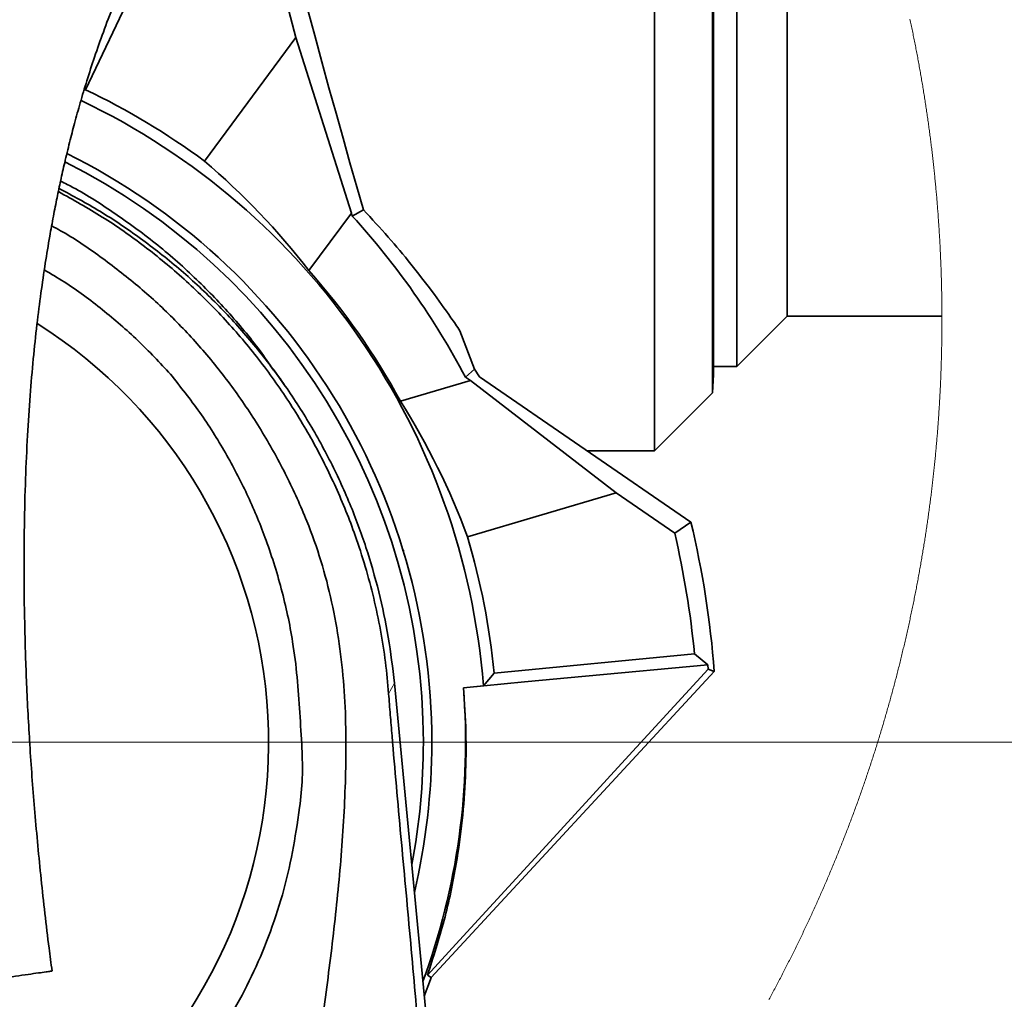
# Model space of a CAD drawing. Header units: millimetres. Extents: x 0 to 12118, y 0 to 8400.
# Tile 108 of 127: x 6944 to 7434, y 6727 to 7215. Entities that reach past the tile are written whole.
import ezdxf

# ---------------------------------------------------------------- set-up
doc = ezdxf.new("R2010")
doc.units = ezdxf.units.MM
doc.header["$LTSCALE"] = 20
doc.styles.add('SLDTEXTSTYLE0', font='TXT', dxfattribs={"width": 0.605})
doc.dimstyles.new('SLDDIMSTYLE11', dxfattribs={"dimtxt": 70, "dimasz": 70, "dimexe": 0, "dimexo": 0.0625, "dimgap": 17.5, "dimtad": 1, "dimdec": 1, "dimlfac": 0.5, "dimrnd": 1e-09, "dimzin": 12, "dimdsep": 46, "dimtxsty": 'SLDTEXTSTYLE0', "dimsah": 1, "dimcen": 0.09, "dimadec": 0, "dimazin": 3, "dimtfac": 1, "dimtofl": 0, "dimtmove": 0, "dimatfit": 3, "dimfxl": 1, "dimfrac": 2, "dimtolj": 1, "dimtzin": 12, "dimarcsym": 0})

# ---------------------------------------------------------------- blocks, each defined once
blk = doc.blocks.new('_D_75')
at = {"color": 7, "linetype": 'Continuous', "lineweight": 0}
for p, q in [((6663.11, 7511.34), (7633.01, 7511.34)), ((7603.01, 6855.34), (7603.01, 7511.34)), ((6825.91, 6855.34), (7633.01, 6855.34))]:
    blk.add_line(p, q, dxfattribs=at)
at = {"color": 7, "linetype": 'Continuous', "lineweight": 18}
for points in [[(7603.01, 7511.34), (7593.01, 7441.34), (7613.01, 7441.34)], [(7603.01, 6855.34), (7613.01, 6925.34), (7593.01, 6925.34)]]:
    blk.add_solid(points, dxfattribs=at)
at = {"color": 7, "linetype": 'Continuous', "lineweight": 18, "insert": (7512.77, 7103.13), "char_height": 70, "attachment_point": 1, "rotation": 90, "style": 'SLDTEXTSTYLE0'}
blk.add_mtext('328', dxfattribs=at)

msp = doc.modelspace()

# ---------------------------------------------------------------- linework, layer by layer
at = {"color": 7, "linetype": 'Continuous', "lineweight": 35}
for p, q in [((7259.910214, 7000.338869), (7259.910214, 7479.338961)), ((7288.804091, 7029.232697), (7288.804091, 7451.397018)), ((7289.283662, 7450.656967), (7289.283662, 7038.383441)), ((7300.910219, 7432.065086), (7300.910219, 7042.338805)), ((7325.910217, 7067.338901), (7325.910217, 7387.057857)), ((7019.945323, 7270.528035), (6976.815536, 7180.10457)), ((7072.300538, 7241.22055), (7081.403136, 7206.023412)), ((7081.403136, 7206.023412), (7035.937726, 7144.58044)), ((7081.403136, 7206.023412), (7109.126634, 7118.709283)), ((6976.815536, 7180.10457), (6976.063102, 7179.83468)), ((7087.971225, 7090.119438), (7109.126634, 7118.709283)), ((7109.506249, 7117.241459), (7109.126634, 7118.709283)), ((7115.144774, 7120.284514), (7109.506249, 7117.241459)), ((7300.910219, 7042.338805), (7325.910217, 7067.338901)), ((7325.910217, 7067.338901), (7402.934699, 7067.338901)), ((7170.333832, 7041.046457), (7163.120776, 7060.107546)), ((7170.333832, 7041.046457), (7165.841862, 7037.040429)), ((7170.333832, 7041.046457), (7172.854624, 7037.180858)), ((7289.283662, 7042.338805), (7300.910219, 7042.338805)), ((7168.296918, 7035.353141), (7133.530013, 7025.054769)), ((7168.296918, 7035.353141), (7165.841862, 7037.040429)), ((7168.296918, 7035.353141), (7240.863326, 6979.438381)), ((7172.854624, 7037.180858), (7277.997731, 6964.918094)), ((7288.804091, 7029.232697), (7289.283662, 7038.383441)), ((7259.910214, 7000.338869), (7288.804091, 7029.232697)), ((7226.46015, 7000.338869), (7259.910214, 7000.338869)), ((7166.910107, 6957.532482), (7240.863326, 6979.438381)), ((7240.863326, 6979.438381), (7269.978813, 6959.42791)), ((7277.997731, 6964.918094), (7269.978813, 6959.42791)), ((7135.264634, 6951.148467), (7134.707055, 6950.545745)), ((7180.070951, 6889.825778), (7279.792465, 6899.427848)), ((7279.792465, 6899.427848), (7286.466203, 6893.889265)), ((7286.466203, 6893.889265), (7286.661796, 6891.69045)), ((7148.859798, 6738.351541), (7289.645559, 6890.652733)), ((7174.790449, 6883.473234), (7180.070951, 6889.825778)), ((7286.661796, 6891.69045), (7289.645559, 6890.652733)), ((7130.508668, 6884.783702), (7163.861788, 6535.223799)), ((7164.835102, 6882.514553), (7174.790449, 6883.473234)), ((7082.099586, 6814.232068), (7083.319306, 6822.879987)), ((7148.495673, 6737.338858), (7145.370445, 6729.023652)), ((7148.498326, 6737.345176), (7148.495673, 6737.338858)), ((7148.859798, 6738.351541), (7148.498326, 6737.345176))]:
    msp.add_line(p, q, dxfattribs=at)
at = {"color": 8, "linetype": 'Continuous', "lineweight": 18}
msp.add_line((7127.644389, 6879.507141), (7130.508668, 6884.783702), dxfattribs=at)
at = {"color": 7, "linetype": 'Continuous', "lineweight": 35, "flags": 128}
for points in [[(7080.297648, 7246.956663), (7083.79814, 7233.586864), (7087.321057, 7220.277266), (7090.856671, 7207.064228), (7094.395242, 7193.984466), (7097.926996, 7181.073861), (7101.442202, 7168.368177), (7104.931153, 7155.902343), (7108.384228, 7143.710928), (7111.791901, 7131.827311), (7115.144774, 7120.284514)], [(7075.716882, 7033.30131), (7072.863355, 7037.372189), (7070.541187, 7040.685015)], [(7164.835102, 6882.514553), (7195.242877, 6885.358291), (7225.650652, 6888.201909), (7286.466203, 6893.889265)], [(7286.661796, 6891.69045), (7245.395803, 6846.731501), (7204.129812, 6801.772551), (7162.863824, 6756.813483), (7146.969258, 6739.496546)], [(7146.969258, 6739.496546), (7147.443152, 6739.209609), (7148.859798, 6738.351541)]]:
    msp.add_lwpolyline(points, dxfattribs=at)
at = {"color": 7, "linetype": 'Continuous', "lineweight": 18, "flags": 128}
for points in [[(7402.93613, 7065.31115), (7402.936309, 7065.826611), (7402.935921, 7066.579418), (7402.934714, 7067.332106), (7402.934699, 7067.338901), (7402.932688, 7068.091707), (7402.929886, 7068.844395), (7402.92628, 7069.597201), (7402.92187, 7070.350008), (7402.916669, 7071.102815), (7402.910664, 7071.855502), (7402.903854, 7072.608309), (7402.89624, 7073.360996), (7402.887835, 7074.113684), (7402.878626, 7074.86649), (7402.868628, 7075.619178), (7402.85781, 7076.371865), (7402.846216, 7077.124553), (7402.833804, 7077.87724), (7402.820601, 7078.629928), (7402.806594, 7079.382615), (7402.791782, 7080.135183), (7402.776181, 7080.887871), (7402.759775, 7081.640439), (7402.742564, 7082.393007), (7402.724563, 7083.145575), (7402.705758, 7083.898144), (7402.686148, 7084.650593), (7402.665748, 7085.403161), (7402.644544, 7086.15561), (7402.622535, 7086.908059), (7402.599736, 7087.660508), (7402.576133, 7088.412957), (7402.551725, 7089.165287), (7402.526527, 7089.917617), (7402.500524, 7090.669947), (7402.473717, 7091.422276), (7402.44612, 7092.174606), (7402.417719, 7092.926817), (7402.388527, 7093.679027), (7402.358516, 7094.431238), (7402.327716, 7095.18333), (7402.296125, 7095.93554), (7402.26373, 7096.687512), (7402.23053, 7097.439604), (7402.196541, 7098.191576), (7402.161746, 7098.943667), (7402.126148, 7099.69552), (7402.089759, 7100.447493), (7402.052566, 7101.199346), (7402.014568, 7101.951079), (7401.97578, 7102.702932), (7401.936188, 7103.454666), (7401.895805, 7104.2064), (7401.854619, 7104.958014), (7401.812627, 7105.709629), (7401.769846, 7106.461124), (7401.72626, 7107.212739), (7401.681884, 7107.964115), (7401.636704, 7108.71561), (7401.590719, 7109.466987), (7401.543944, 7110.218244), (7401.49638, 7110.9695), (7401.447996, 7111.720757), (7401.398822, 7112.472014), (7401.348858, 7113.223033), (7401.29809, 7113.974171), (7401.246517, 7114.725189), (7401.194154, 7115.476088), (7401.140987, 7116.226988), (7401.08703, 7116.977887), (7401.032268, 7117.728667), (7400.976717, 7118.479328), (7400.920361, 7119.229989), (7400.863215, 7119.98065), (7400.805264, 7120.731192), (7400.746509, 7121.481733), (7400.686964, 7122.232156), (7400.626629, 7122.982459), (7400.565489, 7123.732762), (7400.503545, 7124.482946), (7400.440811, 7125.23313), (7400.377288, 7125.983195), (7400.312959, 7126.73326), (7400.247826, 7127.483206), (7400.181904, 7128.233151), (7400.115191, 7128.982978), (7400.047674, 7129.732685), (7399.979352, 7130.482392), (7399.910256, 7131.23198), (7399.840339, 7131.981449), (7399.769633, 7132.730918), (7399.698137, 7133.480267), (7399.625837, 7134.229617), (7399.552747, 7134.978847), (7399.478867, 7135.727959), (7399.404182, 7136.47707), (7399.328693, 7137.226062), (7399.252429, 7137.974935), (7399.175345, 7138.723807), (7399.097487, 7139.472561), (7399.018823, 7140.221195), (7398.939355, 7140.96971), (7398.859113, 7141.718225), (7398.778065, 7142.466621), (7398.696213, 7143.214898), (7398.613571, 7143.963175), (7398.53014, 7144.711332), (7398.445904, 7145.459371), (7398.360877, 7146.20729), (7398.275062, 7146.955209), (7398.188441, 7147.703009), (7398.101031, 7148.450689), (7398.012831, 7149.198251), (7397.923841, 7149.945812), (7397.834047, 7150.693135), (7397.743448, 7151.440458), (7397.652074, 7152.187662), (7397.559895, 7152.934866), (7397.466927, 7153.681831), (7397.373169, 7154.428797), (7397.278606, 7155.175524), (7397.183254, 7155.922251), (7397.087111, 7156.668858), (7396.990179, 7157.415466), (7396.892443, 7158.161836), (7396.793931, 7158.908086), (7396.6946, 7159.654336), (7396.594494, 7160.400467), (7396.493598, 7161.146479), (7396.391898, 7161.892252), (7396.289407, 7162.638025), (7396.186128, 7163.383679), (7396.082058, 7164.129333), (7395.977198, 7164.874749), (7395.871534, 7165.620046), (7395.76508, 7166.365223), (7395.657852, 7167.1104), (7395.549818, 7167.855339), (7395.440995, 7168.600278), (7395.331367, 7169.344978), (7395.220964, 7170.089679), (7395.109772, 7170.834141), (7394.997775, 7171.578603), (7394.885003, 7172.322826), (7394.771426, 7173.06705), (7394.65706, 7173.811035), (7394.541904, 7174.55502), (7394.425958, 7175.298767), (7394.309237, 7176.042395), (7394.191711, 7176.786022), (7394.073396, 7177.529411), (7393.954291, 7178.272681), (7393.834396, 7179.015832), (7393.713712, 7179.758983), (7393.592238, 7180.501895), (7393.469974, 7181.244688), (7393.34692, 7181.987243), (7393.223076, 7182.729797), (7393.098443, 7183.472233), (7392.97302, 7184.21443), (7392.846822, 7184.956627), (7392.719819, 7185.698585), (7392.592042, 7186.440425), (7392.46346, 7187.182145), (7392.334103, 7187.923746), (7392.203956, 7188.665228), (7392.07302, 7189.406471), (7391.941293, 7190.147595), (7391.808777, 7190.888719), (7391.675472, 7191.629605), (7391.541391, 7192.370253), (7391.406506, 7193.1109), (7391.270845, 7193.851309), (7391.134395, 7194.591718), (7390.997171, 7195.331888), (7390.859141, 7196.07182), (7390.720337, 7196.811752), (7390.580743, 7197.551446), (7390.440359, 7198.29102), (7390.2992, 7199.030476), (7390.157237, 7199.769692), (7390.014499, 7200.508909), (7389.870986, 7201.247768), (7389.726668, 7201.986628), (7389.581575, 7202.725248), (7389.435693, 7203.463869), (7389.289036, 7204.202132), (7389.141589, 7204.940395), (7388.993352, 7205.67842), (7388.84434, 7206.416326), (7388.694539, 7207.153993), (7388.543963, 7207.89154), (7388.392582, 7208.628969), (7388.240441, 7209.366279), (7388.087495, 7210.10335), (7387.93379, 7210.840182), (7387.77928, 7211.577015), (7387.623995, 7212.313609), (7387.467935, 7213.049965), (7387.311085, 7213.786321), (7387.153446, 7214.522319), (7386.995032, 7215.258317)], [(7316.871739, 6727.418141), (7317.231021, 6728.079634), (7317.589603, 6728.741603), (7317.947484, 6729.40381), (7318.304657, 6730.066495), (7318.661123, 6730.729537), (7319.016888, 6731.392937), (7319.371945, 6732.056694), (7319.726302, 6732.720928), (7320.079952, 6733.385401), (7320.432886, 6734.05035), (7320.785127, 6734.715657), (7321.136653, 6735.381322), (7321.487471, 6736.047344), (7321.837581, 6736.713724), (7322.186983, 6737.380462), (7322.535678, 6738.047676), (7322.883665, 6738.715129), (7323.230936, 6739.383058), (7323.5775, 6740.051346), (7323.923356, 6740.719991), (7324.268504, 6741.388993), (7324.612937, 6742.058353), (7324.956655, 6742.728071), (7325.299665, 6743.398147), (7325.641959, 6744.06858), (7325.983546, 6744.73937), (7326.324417, 6745.410638), (7326.664574, 6746.082144), (7327.004022, 6746.754007), (7327.342748, 6747.426348), (7327.680766, 6748.098926), (7328.018061, 6748.771863), (7328.354648, 6749.445276), (7328.690521, 6750.118928), (7329.02567, 6750.793056), (7329.360104, 6751.467423), (7329.693823, 6752.142148), (7330.026827, 6752.817349), (7330.359115, 6753.492789), (7330.690681, 6754.168587), (7331.021524, 6754.844742), (7331.351659, 6755.521374), (7331.681065, 6756.198244), (7332.009754, 6756.875472), (7332.337729, 6757.553058), (7332.664981, 6758.230882), (7332.99151, 6758.909182), (7333.317316, 6759.587841), (7333.642407, 6760.266857), (7333.966769, 6760.946112), (7334.290414, 6761.625724), (7334.613337, 6762.305813), (7334.93553, 6762.98614), (7335.257008, 6763.666825), (7335.577763, 6764.347868), (7335.897788, 6765.029149), (7336.21709, 6765.710907), (7336.535669, 6766.392903), (7336.853526, 6767.075376), (7337.170652, 6767.758088), (7337.487056, 6768.441157), (7337.80273, 6769.124465), (7338.117681, 6769.808249), (7338.431901, 6770.492272), (7338.7454, 6771.176653), (7339.058167, 6771.861391), (7339.370205, 6772.546487), (7339.68152, 6773.231821), (7339.992105, 6773.917632), (7340.30196, 6774.603682), (7340.611085, 6775.290089), (7340.919479, 6775.976734), (7341.227151, 6776.663737), (7341.534085, 6777.351098), (7341.840289, 6778.038816), (7342.145763, 6778.726892), (7342.450499, 6779.415207), (7342.754512, 6780.103879), (7343.057796, 6780.792789), (7343.360349, 6781.482177), (7343.662157, 6782.171802), (7343.963235, 6782.861667), (7344.263583, 6783.552008), (7344.5632, 6784.242587), (7344.862073, 6784.933524), (7345.16023, 6785.6247), (7345.457628, 6786.316233), (7345.75431, 6787.008123), (7346.050247, 6787.700252), (7346.345454, 6788.392739), (7346.639916, 6789.085584), (7346.933647, 6789.778666), (7347.226649, 6790.472107), (7347.518905, 6791.165786), (7347.810432, 6791.859822), (7348.101213, 6792.554216), (7348.391249, 6793.248849), (7348.680555, 6793.943839), (7348.969131, 6794.639068), (7349.256962, 6795.334654), (7349.544048, 6796.030598), (7349.830403, 6796.72678), (7350.116014, 6797.423201), (7350.400879, 6798.120098), (7350.685, 6798.817115), (7350.96839, 6799.514608), (7351.251035, 6800.212221), (7351.53295, 6800.910311), (7351.814105, 6801.608519), (7352.09453, 6802.307205), (7352.37421, 6803.00601), (7352.653145, 6803.705292), (7352.931335, 6804.404693), (7353.20878, 6805.10457), (7353.485479, 6805.804567), (7353.761449, 6806.505041), (7354.036658, 6807.205634), (7354.311123, 6807.906585), (7354.584857, 6808.607893), (7354.857831, 6809.30944), (7355.130076, 6810.011225), (7355.40156, 6810.713367), (7355.672299, 6811.415749), (7355.942293, 6812.118487), (7356.211542, 6812.821464), (7356.480046, 6813.52468), (7356.747805, 6814.228253), (7357.014804, 6814.932065), (7357.281073, 6815.636234), (7357.546582, 6816.340642), (7357.811331, 6817.045288), (7358.07535, 6817.750292), (7358.338609, 6818.455534), (7358.601122, 6819.161014), (7358.862891, 6819.866853), (7359.1239, 6820.572929), (7359.384163, 6821.279244), (7359.643682, 6821.985917), (7359.902441, 6822.692828), (7360.160439, 6823.399978), (7360.417708, 6824.107485), (7360.674202, 6824.81523), (7360.929965, 6825.523214), (7361.184954, 6826.231437), (7361.439212, 6826.940017), (7361.692696, 6827.648835), (7361.94545, 6828.357892), (7362.197428, 6829.067306), (7362.448662, 6829.77684), (7362.69915, 6830.486731), (7362.948864, 6831.19698), (7363.197833, 6831.907349), (7363.446056, 6832.618074), (7363.693505, 6833.329039), (7363.940208, 6834.040241), (7364.186167, 6834.751682), (7364.431351, 6835.463362), (7364.675789, 6836.175399), (7364.919468, 6836.887674), (7365.162387, 6837.600188), (7365.404546, 6838.312941), (7365.645959, 6839.025931), (7365.886613, 6839.73916), (7366.126492, 6840.452747), (7366.365626, 6841.166573), (7366.604, 6841.880517), (7366.841613, 6842.594819), (7367.078467, 6843.309359), (7367.314561, 6844.024258), (7367.549895, 6844.739275), (7367.78447, 6845.454531), (7368.018284, 6846.170144), (7368.251338, 6846.885877), (7368.483632, 6847.601967), (7368.715166, 6848.318295), (7368.945941, 6849.034743), (7369.175955, 6849.751549), (7369.405194, 6850.468593), (7369.633689, 6851.185875), (7369.861408, 6851.903396), (7370.088368, 6852.621155), (7370.314568, 6853.339152), (7370.540007, 6854.057388), (7370.764672, 6854.775743), (7370.988577, 6855.494456), (7371.211722, 6856.213407), (7371.434107, 6856.932597), (7371.655717, 6857.652025), (7371.876567, 6858.371692), (7372.096657, 6859.091597), (7372.315972, 6859.81174), (7372.534528, 6860.532122), (7372.752323, 6861.252623), (7372.969344, 6861.973481), (7373.185604, 6862.694578), (7373.40109, 6863.415794), (7373.615815, 6864.137368), (7373.829766, 6864.859061), (7374.042957, 6865.580993), (7374.255388, 6866.303163), (7374.467029, 6867.025571), (7374.677926, 6867.748218), (7374.888047, 6868.471103), (7375.097393, 6869.194226), (7375.30598, 6869.917469), (7375.513791, 6870.641069), (7375.720828, 6871.364789), (7375.927105, 6872.088747), (7376.132607, 6872.812943), (7376.337349, 6873.537378), (7376.541316, 6874.261932), (7376.744508, 6874.986844), (7376.94694, 6875.711875), (7377.148598, 6876.437144), (7377.34948, 6877.162652), (7377.549588, 6877.888279), (7377.748936, 6878.614263), (7377.947494, 6879.340367), (7378.145292, 6880.066709), (7378.34233, 6880.793171), (7378.538578, 6881.51999), (7378.734051, 6882.246928), (7378.928765, 6882.974105), (7379.122704, 6883.701401), (7379.315867, 6884.429054), (7379.508256, 6885.156827), (7379.69987, 6885.884838), (7379.890709, 6886.612968), (7380.080774, 6887.341337), (7380.270078, 6888.069944), (7380.458593, 6888.79879), (7380.646332, 6889.527755), (7380.833312, 6890.256958), (7381.019502, 6890.98628), (7381.204917, 6891.71596), (7381.389572, 6892.445641), (7381.573438, 6893.175678), (7381.756528, 6893.905835), (7381.938844, 6894.63623), (7382.120385, 6895.366745), (7382.301151, 6896.097498), (7382.481142, 6896.828489), (7382.660343, 6897.5596), (7382.838785, 6898.290949), (7383.016437, 6899.022417), (7383.193313, 6899.754124), (7383.369415, 6900.486069), (7383.544742, 6901.218133), (7383.71928, 6901.950436), (7383.893057, 6902.682857), (7384.066045, 6903.415518), (7384.238242, 6904.148297), (7384.40968, 6904.881315), (7384.580328, 6905.614452), (7384.750202, 6906.347828), (7384.9193, 6907.081442), (7385.087609, 6907.815175), (7385.255142, 6908.549027), (7385.421886, 6909.283118), (7385.58787, 6910.017328), (7385.753065, 6910.751777), (7385.917469, 6911.486344), (7386.081099, 6912.22115), (7386.243954, 6912.956076), (7386.406019, 6913.691239), (7386.567309, 6914.426522), (7386.727809, 6915.162044), (7386.887535, 6915.897684), (7387.046485, 6916.633444), (7387.204646, 6917.369442), (7387.362017, 6918.105559), (7387.518614, 6918.841915), (7387.674435, 6919.57839), (7387.829452, 6920.314984), (7387.983709, 6921.051817), (7388.137176, 6921.788769), (7388.289853, 6922.525959), (7388.441756, 6923.263268), (7388.592868, 6924.000697), (7388.743191, 6924.738364), (7388.892739, 6925.47615), (7389.041498, 6926.214056), (7389.189481, 6926.952081), (7389.336675, 6927.690344), (7389.483079, 6928.428726), (7389.628708, 6929.167347), (7389.773547, 6929.906087), (7389.917596, 6930.644946), (7390.060871, 6931.383924), (7390.203356, 6932.123141), (7390.345051, 6932.862477), (7390.485957, 6933.601932), (7390.626087, 6934.341507), (7390.765428, 6935.08132), (7390.903979, 6935.821252), (7391.04174, 6936.561303), (7391.178726, 6937.301474), (7391.314923, 6938.041882), (7391.45033, 6938.782411), (7391.584947, 6939.523058), (7391.718774, 6940.263824), (7391.851827, 6941.00471), (7391.984075, 6941.745834), (7392.115547, 6942.487078), (7392.246231, 6943.228321), (7392.376124, 6943.969803), (7392.505228, 6944.711523), (7392.633557, 6945.453243), (7392.761081, 6946.195202), (7392.88783, 6946.93716), (7393.013775, 6947.679357), (7393.138944, 6948.421674), (7393.263309, 6949.164109), (7393.3869, 6949.906664), (7393.5097, 6950.649338), (7393.631711, 6951.392131), (7393.752917, 6952.135162), (7393.873348, 6952.878194), (7393.99299, 6953.621464), (7394.111841, 6954.364734), (7394.229888, 6955.108242), (7394.34716, 6955.85187), (7394.463643, 6956.595497), (7394.579335, 6957.339363), (7394.694223, 6958.083348), (7394.808336, 6958.827453), (7394.921645, 6959.571676), (7395.034178, 6960.3159), (7395.145907, 6961.060362), (7395.256846, 6961.804943), (7395.366996, 6962.549643), (7395.476355, 6963.294463), (7395.584925, 6964.039283), (7395.692705, 6964.784341), (7395.799681, 6965.529518), (7395.905881, 6966.274815), (7396.011277, 6967.020111), (7396.115883, 6967.765646), (7396.2197, 6968.511181), (7396.322726, 6969.256835), (7396.424963, 6970.002727), (7396.526396, 6970.74862), (7396.627038, 6971.494632), (7396.726891, 6972.240763), (7396.825954, 6972.987013), (7396.924227, 6973.733382), (7397.021695, 6974.479752), (7397.118374, 6975.226359), (7397.214263, 6975.972967), (7397.309347, 6976.719694), (7397.403657, 6977.46654), (7397.497161, 6978.213506), (7397.589876, 6978.96059), (7397.681787, 6979.707675), (7397.772907, 6980.454998), (7397.863238, 6981.202321), (7397.952779, 6981.949763), (7398.041516, 6982.697325), (7398.129462, 6983.444886), (7398.216619, 6984.192567), (7398.302972, 6984.940367), (7398.388534, 6985.688286), (7398.473307, 6986.436324), (7398.557275, 6987.184362), (7398.640453, 6987.93252), (7398.722842, 6988.680797), (7398.804425, 6989.429192), (7398.88522, 6990.177588), (7398.965209, 6990.926104), (7399.044409, 6991.674738), (7399.122819, 6992.423372), (7399.200424, 6993.172245), (7399.277239, 6993.920999), (7399.353265, 6994.66999), (7399.428486, 6995.418982), (7399.502902, 6996.168094), (7399.576544, 6996.917205), (7399.649366, 6997.666554), (7399.721413, 6998.415785), (7399.792656, 6999.165254), (7399.863093, 6999.914722), (7399.932741, 7000.66431), (7400.0016, 7001.413898), (7400.069653, 7002.163606), (7400.136902, 7002.913313), (7400.203361, 7003.663139), (7400.269031, 7004.413085), (7400.333896, 7005.163031), (7400.397971, 7005.913095), (7400.461241, 7006.663279), (7400.523721, 7007.413464), (7400.585397, 7008.163648), (7400.646283, 7008.913951), (7400.706365, 7009.664373), (7400.765642, 7010.414796), (7400.824144, 7011.165337), (7400.881826, 7011.915879), (7400.938719, 7012.66654), (7400.994822, 7013.417201), (7401.05012, 7014.167981), (7401.104613, 7014.918761), (7401.158317, 7015.669661), (7401.211216, 7016.42056), (7401.263326, 7017.171459), (7401.31463, 7017.922597), (7401.365145, 7018.673615), (7401.414856, 7019.424753), (7401.463776, 7020.175891), (7401.511892, 7020.927148), (7401.559203, 7021.678524), (7401.605725, 7022.429781), (7401.651441, 7023.181157), (7401.696353, 7023.932652), (7401.740476, 7024.684148), (7401.783808, 7025.435643), (7401.826336, 7026.187258), (7401.868059, 7026.938872), (7401.908993, 7027.690487), (7401.949122, 7028.442221), (7401.988446, 7029.193954), (7402.02698, 7029.945807), (7402.06471, 7030.69766), (7402.101635, 7031.449513), (7402.13777, 7032.201366), (7402.173116, 7032.953339), (7402.207642, 7033.705311), (7402.241378, 7034.457402), (7402.274325, 7035.209494), (7402.306452, 7035.961585), (7402.337789, 7036.713676), (7402.368336, 7037.465768), (7402.398079, 7038.217978), (7402.427017, 7038.970189), (7402.45515, 7039.722519), (7402.482494, 7040.474729), (7402.509048, 7041.227059), (7402.534782, 7041.979389), (7402.559727, 7042.731838), (7402.583867, 7043.484168), (7402.607217, 7044.236617), (7402.629762, 7044.989066), (7402.651503, 7045.741515), (7402.672454, 7046.493964), (7402.6926, 7047.246532), (7402.711942, 7047.999101), (7402.730479, 7048.75155), (7402.748226, 7049.504118), (7402.765184, 7050.256805), (7402.781322, 7051.009374), (7402.79667, 7051.761942), (7402.811214, 7052.514629), (7402.824967, 7053.267317), (7402.837916, 7054.020004), (7402.850061, 7054.772692), (7402.861401, 7055.525379), (7402.871951, 7056.278067), (7402.881696, 7057.030754), (7402.890652, 7057.783441), (7402.898803, 7058.536248), (7402.906149, 7059.288936), (7402.91269, 7060.041742), (7402.918442, 7060.79443), (7402.92339, 7061.547236), (7402.927532, 7062.300043), (7402.930885, 7063.05273), (7402.933433, 7063.805537), (7402.935176, 7064.558344), (7402.93613, 7065.31115)]]:
    msp.add_lwpolyline(points, dxfattribs=at)
at = {"color": 7, "linetype": 'Continuous', "lineweight": 35}
for centre, radius, start, end in [((6821.908692, 6855.335732), 359.820689, 53.50010137, 64.49999225), ((6821.910241, 6855.338846), 353.999978, 4.55842828, 64.45342229), ((6821.910289, 6855.33887), 327.183748, 0.0000031, 63.56819187), ((6821.910209, 6855.338803), 323.000007, 0.00001505, 63.39265871), ((6801.497998, 6868.502851), 362.18893, 37.72564848, 49.66273082), ((6821.908354, 6855.337628), 388.980932, 27.8478492, 42.32286576), ((6821.907884, 6855.337171), 354.841393, 28.57387219, 41.42614722), ((6821.910241, 6855.338875), 245.999962, 308.1920179, 57.8761639), ((6827.302501, 6831.657168), 362.184926, 20.3371881, 32.27440738), ((6821.909476, 6855.338805), 469.067284, 4.31762201, 13.50976148), ((6821.909727, 6855.33878), 359.817753, 5.49999919, 16.49998992), ((6821.908207, 6855.338578), 460.002019, 5.50000375, 13.07816775), ((6821.911141, 6855.338771), 343.999079, 339.76165582, 4.53106376), ((6821.908006, 6855.33904), 323.00221, 349.13958169, 359.99997297), ((6821.909562, 6855.338927), 327.184475, 346.79855406, 359.99999319)]:
    msp.add_arc(centre, radius, start, end, dxfattribs=at)
for points, knots in [([(7183.704476, 7578.195887), (7182.005541, 7577.573874), (7176.966656, 7575.729042), (7167.888595, 7571.684597), (7156.218926, 7565.932547), (7143.803115, 7559.007731), (7132.629282, 7552.162549), (7123.139052, 7545.924151), (7115.607392, 7540.715684), (7109.340374, 7536.201754), (7103.815659, 7532.097698), (7098.157298, 7527.775733), (7091.548971, 7522.565759), (7084.357029, 7516.688097), (7076.683688, 7510.184837), (7068.667587, 7503.139707), (7060.187431, 7495.393233), (7051.563124, 7487.198771), (7043.074849, 7478.818338), (7033.213521, 7468.712456), (7022.143001, 7456.82574), (7010.054381, 7443.108919), (6997.25344, 7427.774665), (6983.743783, 7410.546041), (6969.474572, 7390.976185), (6955.490992, 7370.26757), (6944.760492, 7353.006871), (6937.096583, 7339.904875), (6932.513126, 7331.796475), (6928.52045, 7324.503932), (6925.2068, 7318.277643), (6922.54357, 7313.151184), (6920.257342, 7308.66249), (6917.872534, 7303.894795), (6914.943724, 7297.903967), (6911.296804, 7290.210964), (6906.989514, 7280.759313), (6902.097665, 7269.482902), (6896.557264, 7255.919265), (6890.871178, 7240.897064), (6885.493565, 7225.368091), (6880.855956, 7210.760312), (6876.893538, 7197.200029), (6873.525845, 7184.737198), (6870.726641, 7173.59257), (6868.413011, 7163.752989), (6866.447386, 7154.887219), (6864.629127, 7146.21033), (6862.841354, 7137.154771), (6860.76993, 7125.946934), (6858.473343, 7112.349827), (6856.042249, 7096.122244), (6853.753058, 7078.548809), (6851.663005, 7059.616783), (6849.818426, 7039.211197), (6848.271286, 7017.153636), (6847.095171, 6993.279016), (6846.381302, 6967.550994), (6846.219227, 6940.032029), (6846.686475, 6910.805089), (6847.831629, 6879.952093), (6849.675672, 6847.545125), (6852.216222, 6813.64987), (6855.498351, 6778.351675), (6858.536498, 6749.491958), (6860.69019, 6732.436817), (6861.304566, 6727.571564)], [0, 0, 0, 0, 0.0055558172, 0.0164780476, 0.0304986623, 0.0455068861, 0.060121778, 0.0707359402, 0.0803841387, 0.0882442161, 0.0944558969, 0.1015212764, 0.1101117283, 0.1203001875, 0.1300466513, 0.1410029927, 0.1530754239, 0.1653205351, 0.1775388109, 0.1897085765, 0.2086853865, 0.2274207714, 0.2458561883, 0.2700284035, 0.2946495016, 0.3202269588, 0.3467569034, 0.3570544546, 0.3668448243, 0.3753626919, 0.382588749, 0.3885068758, 0.3931053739, 0.3980600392, 0.4048795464, 0.413585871, 0.4242074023, 0.4367793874, 0.4513353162, 0.4692031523, 0.4861047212, 0.501802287, 0.5162703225, 0.5294909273, 0.5414500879, 0.551560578, 0.5605346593, 0.569340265, 0.5787883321, 0.5888833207, 0.6043452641, 0.6211384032, 0.6392766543, 0.6587714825, 0.6796341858, 0.7022001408, 0.7266790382, 0.7530442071, 0.7812433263, 0.811193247, 0.8428139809, 0.8760612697, 0.910880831, 0.9472027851, 0.9849387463, 1, 1, 1, 1]), ([(6960.171147, 6741.527634), (6959.66044, 6745.345841), (6957.623565, 6760.574162), (6954.694973, 6786.888219), (6951.513674, 6819.996029), (6949.143421, 6851.770449), (6947.499401, 6882.025925), (6946.529463, 6910.627521), (6946.150191, 6937.489865), (6946.285988, 6962.581837), (6946.873837, 6985.912425), (6947.851567, 7007.506373), (6949.15847, 7027.417723), (6950.741228, 7045.810426), (6952.55333, 7062.855263), (6954.553694, 7078.690304), (6956.69291, 7093.341223), (6958.789751, 7106.02997), (6960.772655, 7116.913688), (6962.588631, 7126.147896), (6964.457386, 7135.018349), (6966.522401, 7144.198199), (6968.808759, 7153.672245), (6971.381891, 7163.602919), (6974.223418, 7173.829198), (6977.520942, 7184.846522), (6981.33167, 7196.617386), (6985.692421, 7209.003021), (6990.385437, 7221.246927), (6995.048581, 7232.530862), (6999.285862, 7242.174266), (7002.961026, 7250.139018), (7005.993303, 7256.462872), (7008.366243, 7261.270372), (7010.397466, 7265.300323), (7012.509245, 7269.411973), (7015.083094, 7274.31149), (7018.197011, 7280.083554), (7021.840039, 7286.634689), (7025.885344, 7293.667785), (7032.532733, 7304.83311), (7041.794751, 7319.472132), (7053.887792, 7337.079482), (7066.229508, 7353.7411), (7079.017353, 7369.806885), (7092.938377, 7386.082603), (7108.139275, 7402.51978), (7121.263633, 7415.558749), (7131.258906, 7424.88566), (7137.592244, 7430.587926), (7143.481257, 7435.710538), (7148.752201, 7440.149829), (7153.422016, 7443.96941), (7157.511477, 7447.226119), (7161.096999, 7450.012907), (7164.236104, 7452.400193), (7167.258584, 7454.653836), (7170.452598, 7456.986634), (7174.104045, 7459.587944), (7178.137386, 7462.378332), (7182.460543, 7465.268066), (7186.924228, 7468.13896), (7192.338288, 7471.475405), (7198.557573, 7475.077455), (7205.367814, 7478.678931), (7211.595487, 7481.647106), (7216.438257, 7483.694206), (7220.04573, 7485.05718), (7222.57683, 7485.930074), (7224.942144, 7486.668327), (7227.110837, 7487.245339), (7228.671839, 7487.631184), (7229.512059, 7487.750544), (7229.697113, 7487.776833)], [0, 0, 0, 0, 0.0135486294, 0.0540365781, 0.0931107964, 0.1305256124, 0.1660928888, 0.1996735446, 0.2311723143, 0.2605749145, 0.2879211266, 0.3132498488, 0.3365964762, 0.358097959, 0.3781742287, 0.3968793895, 0.4142310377, 0.4302468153, 0.4421100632, 0.4531394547, 0.463345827, 0.4739925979, 0.4862320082, 0.4976222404, 0.5100720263, 0.5235597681, 0.5380671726, 0.5535831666, 0.5697373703, 0.5841796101, 0.5965215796, 0.6067818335, 0.6150297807, 0.6211874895, 0.6256377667, 0.6309021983, 0.6374444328, 0.6451028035, 0.6539686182, 0.6638078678, 0.6736379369, 0.6996702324, 0.7247179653, 0.7487487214, 0.7725821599, 0.7969239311, 0.8240595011, 0.8513038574, 0.8619692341, 0.8721403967, 0.8812757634, 0.8894200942, 0.8963771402, 0.9024938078, 0.9078065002, 0.9123487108, 0.9163642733, 0.9210665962, 0.9262594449, 0.9321322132, 0.9383157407, 0.9445477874, 0.9507973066, 0.9606819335, 0.96981988, 0.977885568, 0.9849388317, 0.9883044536, 0.9914471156, 0.9943548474, 0.9970158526, 0.9993427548, 1, 1, 1, 1]), ([(6964.397802, 7134.641724), (6965.517682, 7134.09072), (6974.162767, 7129.837166), (6989.606325, 7119.990516), (7010.441103, 7105.046781), (7029.913376, 7088.206639), (7047.685818, 7069.882874), (7061.190111, 7053.996797), (7068.123547, 7043.76627), (7070.317208, 7040.529447)], [0, 0, 0, 0, 0.0261708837, 0.2020301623, 0.3829164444, 0.5637999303, 0.740911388, 0.9180272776, 1, 1, 1, 1]), ([(6963.291868, 7129.393892), (6970.657828, 7125.305717), (6985.477117, 7117.080877), (7006.347905, 7102.373062), (7026.102311, 7086.034295), (7044.428638, 7068.101531), (7061.269353, 7048.669406), (7076.469856, 7027.795013), (7089.978587, 7005.628261), (7101.629821, 6982.433766), (7110.125271, 6961.355955), (7116.12977, 6942.810335), (7120.330015, 6927.068181), (7123.678085, 6911.188014), (7126.228236, 6895.33453), (7127.175275, 6884.750117), (7127.644389, 6879.507141)], [0, 0, 0, 0, 0.0809493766, 0.1628588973, 0.2450432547, 0.3272154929, 0.409083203, 0.4919951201, 0.5751950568, 0.658388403, 0.7412843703, 0.793414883, 0.8457318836, 0.8978546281, 0.9494024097, 1, 1, 1, 1]), ([(6963.628604, 7130.991774), (6970.441005, 7127.316343), (6984.397589, 7119.786479), (7004.287901, 7106.353219), (7023.444638, 7091.307146), (7041.3407, 7074.768574), (7057.87252, 7056.870507), (7072.947453, 7037.728344), (7086.483841, 7017.469491), (7098.399983, 6996.216824), (7108.429898, 6974.483114), (7116.608247, 6952.444377), (7122.973296, 6930.267701), (7127.804699, 6907.691188), (7129.600519, 6892.418784), (7130.498423, 6884.782629)], [0, 0, 0, 0, 0.0748347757, 0.1533142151, 0.231791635, 0.3102684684, 0.388745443, 0.4672228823, 0.5457025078, 0.6241800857, 0.7026567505, 0.7769915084, 0.8513268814, 0.9256639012, 1, 1, 1, 1]), ([(7115.144774, 7120.284514), (7119.27854, 7115.813993), (7127.387418, 7107.04453), (7138.706465, 7093.470121), (7149.092463, 7080.063709), (7157.133378, 7068.9183), (7161.638224, 7062.289194), (7163.120776, 7060.107546)], [0, 0, 0, 0, 0.2370516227, 0.4650050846, 0.6879212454, 0.8972944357, 1, 1, 1, 1]), ([(6959.969296, 7112.370329), (6961.456405, 7111.571114), (6969.878949, 7107.044596), (6984.298106, 7097.147091), (7003.005265, 7082.722811), (7020.379421, 7066.749692), (7036.660547, 7049.232329), (7051.633011, 7030.126015), (7065.216426, 7009.548029), (7077.0806, 6987.968276), (7086.783026, 6966.652554), (7094.22641, 6945.69081), (7099.531997, 6925.251855), (7103.283506, 6904.433092), (7105.590038, 6883.40957), (7106.711955, 6856.351335), (7105.916768, 6823.313717), (7102.989295, 6784.384029), (7098.531537, 6745.536698), (7093.226778, 6706.770016), (7085.891312, 6655.414259), (7077.674723, 6591.328865), (7071.527596, 6540.128034), (7068.454235, 6514.529304)], [0, 0, 0, 0, 0.0077502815, 0.0438952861, 0.0800765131, 0.1161845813, 0.152106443, 0.1897740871, 0.2275027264, 0.265193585, 0.3027346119, 0.334911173, 0.3672016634, 0.3995775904, 0.4319601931, 0.4642290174, 0.5238528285, 0.5835721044, 0.6434299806, 0.7033580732, 0.7632242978, 0.8816199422, 1, 1, 1, 1]), ([(7019.079595, 7038.509087), (7013.775111, 7044.186624), (7003.135474, 7055.574524), (6985.32596, 7070.793246), (6969.723819, 7082.549432), (6959.643651, 7088.46665), (6956.314697, 7090.420799)], [0, 0, 0, 0, 0.2848481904, 0.5713433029, 0.8584370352, 1, 1, 1, 1]), ([(7084.496482, 6852.469401), (7084.160237, 6858.355741), (7083.487836, 6870.126823), (7082.240374, 6887.762214), (7079.677198, 6908.399144), (7074.636949, 6931.793628), (7066.88237, 6956.361584), (7057.42283, 6978.946296), (7046.572766, 6999.715364), (7033.960674, 7019.787071), (7024.042528, 7032.265178), (7019.079595, 7038.509087)], [0, 0, 0, 0, 0.0879201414, 0.1758164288, 0.2635845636, 0.3978041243, 0.5320292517, 0.6471981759, 0.7624629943, 0.8811390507, 1, 1, 1, 1]), ([(7127.644389, 6879.507141), (7127.902904, 6876.036851), (7128.424576, 6869.033947), (7129.698097, 6853.714095), (7131.466026, 6833.529518), (7133.726492, 6808.533778), (7136.03156, 6783.514633), (7138.332601, 6758.496972), (7140.596283, 6733.506933), (7144.174944, 6691.991896), (7149.057544, 6633.912175), (7154.153735, 6574.434516), (7157.161453, 6539.823711), (7158.006272, 6530.102091)], [0, 0, 0, 0, 0.0297660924, 0.0600667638, 0.1314930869, 0.2030806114, 0.2747462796, 0.3464068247, 0.4179786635, 0.4893794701, 0.7028322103, 0.9165303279, 1, 1, 1, 1]), ([(7146.969258, 6739.496546), (7149.889491, 6748.552243), (7155.747006, 6766.716503), (7161.143395, 6792.544493), (7164.476982, 6816.43992), (7166.064323, 6838.317485), (7166.357477, 6860.393621), (7165.343147, 6875.13238), (7164.835102, 6882.514553)], [0, 0, 0, 0, 0.1965041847, 0.3941555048, 0.5442458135, 0.6948256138, 0.8471478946, 1, 1, 1, 1]), ([(7083.319306, 6822.879987), (7083.885506, 6827.776639), (7085.022539, 6837.61), (7084.67231, 6847.502835), (7084.496482, 6852.469401)], [0, 0, 0, 0, 0.4979632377, 1, 1, 1, 1]), ([(6874.839499, 6596.054153), (6881.782455, 6597.57711), (6895.692533, 6600.628325), (6915.997372, 6607.368773), (6935.712355, 6615.602799), (6954.638746, 6625.433191), (6972.646647, 6636.798182), (6989.656744, 6649.590505), (7005.551651, 6663.688563), (7020.254068, 6679.036398), (7033.633097, 6695.584949), (7045.639679, 6713.212963), (7056.15473, 6731.713579), (7065.218647, 6751.184426), (7072.638016, 6771.55295), (7078.513966, 6792.666706), (7080.905814, 6807.052246), (7082.099586, 6814.232068)], [0, 0, 0, 0, 0.0663970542, 0.1330252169, 0.1996214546, 0.2659212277, 0.3321074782, 0.3984239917, 0.4646276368, 0.5304700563, 0.5968436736, 0.663292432, 0.7295956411, 0.7955254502, 0.8637809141, 0.9320130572, 1, 1, 1, 1]), ([(6861.405715, 6727.585034), (6861.461584, 6727.592943), (6862.068661, 6727.678876), (6863.707886, 6727.910076), (6866.650138, 6728.325576), (6870.811657, 6728.913364), (6875.902161, 6729.63217), (6881.913328, 6730.481031), (6888.529888, 6731.415373), (6895.769553, 6732.437601), (6903.348865, 6733.508075), (6911.246878, 6734.623257), (6919.213492, 6735.748327), (6927.124635, 6736.86543), (6934.712381, 6737.936883), (6941.744374, 6738.93), (6947.911693, 6739.800851), (6952.975605, 6740.515877), (6956.678333, 6741.038849), (6958.892299, 6741.35156), (6959.838523, 6741.485078), (6960.048868, 6741.514759)], [0, 0, 0, 0, 0.0016992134, 0.0184637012, 0.049851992, 0.091180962, 0.1450270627, 0.2046675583, 0.2739965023, 0.3462541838, 0.4248445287, 0.5045042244, 0.5864531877, 0.6671307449, 0.7451028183, 0.8172165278, 0.8809927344, 0.9326671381, 0.9712232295, 0.9936029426, 1, 1, 1, 1])]:
    msp.add_open_spline(points, degree=3, knots=knots, dxfattribs=at)

# ---------------------------------------------------------------- dimensions: what is measured, and where the dimension line sits
at = {"color": 7, "linetype": 'Continuous', "lineweight": 18}
dim = msp.add_linear_dim(base=(7603.006748, 7511.338852), p1=(6821.910213, 6855.338852), p2=(6659.110213, 7511.338852), angle=90, dimstyle='SLDDIMSTYLE11', dxfattribs=at)
dim.commit()
dim.dimension.update_dxf_attribs({"geometry": '_D_75', "text_midpoint": (7603.006748, 7183.338852), "dimtype": 160})

doc.saveas('drawing.dxf')
